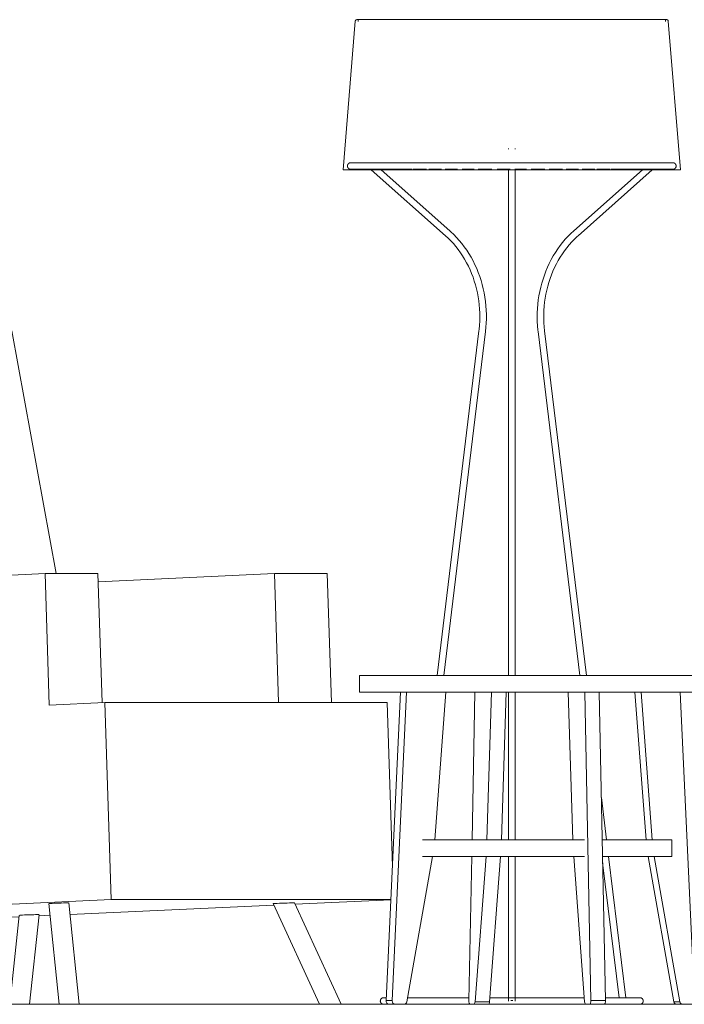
# Model space of a CAD drawing. Header units: centimetres. Extents: x -2830 to -1951, y -6 to 369.
# Tile 2 of 11: x -2587 to -2486, y 0 to 150. Entities that reach past the tile are written whole.
import ezdxf

# ---------------------------------------------------------------- set-up
doc = ezdxf.new("R2010")
doc.units = ezdxf.units.CM
for name, color, linetype, lineweight in [('AV_podkład_dwg-1', 30, 'Continuous', 18), ('AV_SYSTEM', 30, 'Continuous', 18), ('AV_SYSTEM-3', 5, 'Continuous', 18), ('Meble-1', 253, 'Continuous', 18), ('Oprawy oświetleniowe-1', 253, 'Continuous', 18), ('Ściany-2', 250, 'Continuous', 18)]:
    doc.layers.add(name, color=color, linetype=linetype, lineweight=lineweight)

# ---------------------------------------------------------------- blocks, each defined once
blk = doc.blocks.new('Armchair Plump - Armchair Plump-491428-Przekrój główny')
at = {"layer": 'Meble-1'}
for p, q in [((-2647.57, 98.2), (-2631.07, 102.43)), ((-2588.13, 102.43), (-2631.07, 102.43)), ((-2631.07, 102.43), (-2623.99, 63.63)), ((-2581.39, 65.5), (-2588.13, 102.43)), ((-2632.06, 13.23), (-2647.57, 98.2)), ((-2583.08, 65.5), (-2623.99, 63.63)), ((-2582.43, 45.51), (-2583.08, 65.5)), ((-2583.08, 65.5), (-2575.03, 65.5)), ((-2575.03, 65.5), (-2574.39, 45.88)), ((-2548.19, 65.5), (-2574.99, 64.28)), ((-2547.55, 45.9), (-2548.19, 65.5)), ((-2548.19, 65.5), (-2540.14, 65.5)), ((-2540.14, 65.5), (-2539.5, 45.9)), ((-2574, 45.9), (-2582.43, 45.51)), ((-2573.03, 15.92), (-2574, 45.9)), ((-2574, 45.9), (-2531.06, 45.9)), ((-2530.25, 20.96), (-2531.06, 45.9)), ((-2632.06, 13.23), (-2573.03, 15.92)), ((-2582.48, 15.31), (-2580.92, 0)), ((-2577.9, 0), (-2579.48, 15.41)), ((-2579.31, 13.68), (-2548.28, 15.09)), ((-2573.03, 15.92), (-2530.48, 15.92)), ((-2548.38, 15.31), (-2541.34, 0)), ((-2548.35, 15.31), (-2548.38, 15.3)), ((-2538.04, 0), (-2545.13, 15.41)), ((-2545.05, 15.24), (-2530.49, 15.9)), ((-2622.04, 13.52), (-2628.32, 0)), ((-2625.01, 0), (-2618.69, 13.63)), ((-2622.01, 13.53), (-2622.04, 13.52)), ((-2587.03, 13.53), (-2588.45, 0)), ((-2585.43, 0), (-2584, 13.63)), ((-2584.03, 13.46), (-2582.29, 13.54)), ((-2622.18, 13.23), (-2632.06, 13.23)), ((-2589.12, 13.23), (-2618.88, 13.23)), ((-2589.12, 13.23), (-2587.04, 13.32)), ((-2628.31, 0), (-2628.28, 0)), ((-2541.34, 0), (-2541.31, 0))]:
    blk.add_line(p, q, dxfattribs=at)
at = {"layer": 'Meble-1', "flags": 128}
for points in [[(-2580.63, 15.4), (-2580.99, 15.39), (-2581.34, 15.38), (-2581.68, 15.36), (-2581.98, 15.35), (-2582.22, 15.34), (-2582.39, 15.32), (-2582.47, 15.31), (-2582.47, 15.3)], [(-2579.49, 15.4), (-2579.49, 15.41), (-2579.58, 15.42), (-2579.75, 15.42), (-2579.99, 15.42), (-2580.29, 15.41), (-2580.63, 15.4)], [(-2545.13, 15.41), (-2545.13, 15.41), (-2545.2, 15.42), (-2545.36, 15.42), (-2545.6, 15.42), (-2545.9, 15.41), (-2546.26, 15.4), (-2546.64, 15.39), (-2547.04, 15.38), (-2547.41, 15.37), (-2547.75, 15.35), (-2548.03, 15.34), (-2548.23, 15.32), (-2548.35, 15.31)], [(-2618.69, 13.63), (-2618.69, 13.63), (-2618.75, 13.64), (-2618.91, 13.64), (-2619.15, 13.64), (-2619.46, 13.63), (-2619.83, 13.62), (-2620.22, 13.61), (-2620.63, 13.6), (-2621.02, 13.58), (-2621.37, 13.57), (-2621.66, 13.55), (-2621.88, 13.54), (-2622.01, 13.53)], [(-2585.15, 13.62), (-2585.51, 13.61), (-2585.88, 13.6), (-2586.22, 13.59), (-2586.52, 13.57), (-2586.76, 13.56), (-2586.93, 13.54), (-2587.02, 13.53), (-2587.02, 13.52)], [(-2584.02, 13.63), (-2584.01, 13.63), (-2584.1, 13.64), (-2584.27, 13.64), (-2584.51, 13.64), (-2584.81, 13.63), (-2585.15, 13.62)], [(-2628.28, 0), (-2628.16, 0), (-2627.95, 0), (-2627.66, 0), (-2627.31, 0), (-2626.93, 0), (-2626.53, 0), (-2626.14, 0), (-2625.78, 0), (-2625.47, 0), (-2625.23, 0), (-2625.08, 0), (-2625.01, 0), (-2625.01, 0)], [(-2588.44, 0), (-2588.44, 0), (-2588.35, 0), (-2588.18, 0), (-2587.94, 0), (-2587.64, 0), (-2587.3, 0), (-2586.94, 0), (-2586.58, 0)], [(-2586.58, 0), (-2586.24, 0), (-2585.94, 0), (-2585.7, 0), (-2585.53, 0), (-2585.44, 0), (-2585.44, 0)], [(-2541.31, 0), (-2541.18, 0), (-2540.97, 0), (-2540.68, 0), (-2540.34, 0), (-2539.96, 0), (-2539.56, 0), (-2539.17, 0), (-2538.81, 0), (-2538.5, 0), (-2538.26, 0), (-2538.1, 0), (-2538.04, 0), (-2538.04, 0)], [(-2580.91, 0), (-2580.91, 0), (-2580.82, 0), (-2580.65, 0), (-2580.41, 0), (-2580.11, 0), (-2579.77, 0), (-2579.41, 0), (-2579.05, 0)], [(-2579.05, 0), (-2578.71, 0), (-2578.41, 0), (-2578.17, 0), (-2578, 0), (-2577.91, 0), (-2577.91, 0)]]:
    blk.add_lwpolyline(points, dxfattribs=at)
blk = doc.blocks.new('Lighting_Floor-mounting_Orsjo-Belysning_Aria-Floor-Lamp - Black-873016-Przekrój główny')
at = {"layer": 'Oprawy oświetleniowe-1'}
for p, q in [((-2535.88, 149.53), (-2537.73, 126.93)), ((-2535.47, 149.76), (-2535.47, 149.47)), ((-2535.08, 149.76), (-2535.47, 149.76)), ((-2535.08, 149.76), (-2535.32, 149.76)), ((-2534.34, 149.76), (-2534.53, 149.76)), ((-2534.34, 149.76), (-2534.53, 149.76)), ((-2488.96, 149.76), (-2489.07, 149.76)), ((-2488.96, 149.76), (-2489.07, 149.76)), ((-2488.83, 149.76), (-2488.87, 149.76)), ((-2488.69, 149.76), (-2488.87, 149.76)), ((-2488.69, 149.47), (-2488.69, 149.76)), ((-2486.43, 126.93), (-2488.27, 149.53)), ((-2512.58, 130.15), (-2512.58, 130.08)), ((-2511.58, 130.08), (-2511.58, 130.15)), ((-2512.08, 126.93), (-2537.73, 126.93)), ((-2533.45, 126.93), (-2522.17, 116.9)), ((-2521.51, 117.65), (-2531.95, 126.93)), ((-2512.58, 126), (-2512.58, 117.28)), ((-2486.43, 126.93), (-2512.08, 126.93)), ((-2511.58, 117.28), (-2511.58, 126)), ((-2492.21, 126.93), (-2502.65, 117.65)), ((-2501.98, 116.9), (-2490.7, 126.93)), ((-2517.07, 102.43), (-2523.45, 50)), ((-2522.44, 50), (-2516.08, 102.31)), ((-2512.58, 102.37), (-2512.58, 50)), ((-2511.58, 50), (-2511.58, 102.37)), ((-2508.08, 102.31), (-2501.71, 50)), ((-2500.71, 50), (-2507.08, 102.43)), ((-2512.58, 47.5), (-2512.58, 25)), ((-2511.58, 25), (-2511.58, 47.5)), ((-2497.67, 25), (-2498.45, 31.47)), ((-2512.58, 22.5), (-2512.58, 0.49)), ((-2511.58, 0.49), (-2511.58, 22.5)), ((-2494.75, 1), (-2497.36, 22.5)), ((-2498.26, 21.58), (-2495.75, 0.99))]:
    blk.add_line(p, q, dxfattribs=at)
at = {"layer": 'Oprawy oświetleniowe-1', "flags": 128}
for points in [[(-2535.88, 149.53), (-2535.88, 149.54), (-2535.88, 149.55), (-2535.88, 149.56), (-2535.88, 149.57), (-2535.87, 149.58), (-2535.87, 149.59), (-2535.87, 149.6), (-2535.86, 149.61), (-2535.86, 149.62), (-2535.85, 149.62), (-2535.85, 149.63), (-2535.84, 149.64), (-2535.84, 149.65), (-2535.83, 149.66), (-2535.83, 149.66), (-2535.82, 149.67), (-2535.81, 149.68), (-2535.81, 149.69), (-2535.8, 149.69), (-2535.79, 149.7), (-2535.79, 149.71), (-2535.78, 149.71), (-2535.77, 149.72), (-2535.76, 149.72), (-2535.75, 149.73), (-2535.74, 149.73), (-2535.74, 149.73), (-2535.73, 149.74), (-2535.72, 149.74), (-2535.71, 149.74), (-2535.7, 149.75), (-2535.69, 149.75), (-2535.68, 149.75), (-2535.67, 149.75), (-2535.66, 149.75), (-2535.65, 149.75), (-2535.64, 149.76), (-2535.64, 149.76)], [(-2535.64, 149.76), (-2535.62, 149.76), (-2535.56, 149.76), (-2535.47, 149.76), (-2535.37, 149.76)], [(-2512.08, 149.76), (-2513.02, 149.76), (-2513.96, 149.76), (-2514.9, 149.76), (-2515.83, 149.76), (-2516.76, 149.76), (-2517.68, 149.76), (-2518.59, 149.76), (-2519.49, 149.76), (-2520.38, 149.76), (-2521.25, 149.76), (-2522.11, 149.76), (-2522.96, 149.76), (-2523.78, 149.76), (-2524.59, 149.76), (-2525.38, 149.76), (-2526.15, 149.76), (-2526.89, 149.76), (-2527.61, 149.76), (-2528.31, 149.76), (-2528.98, 149.76), (-2529.62, 149.76), (-2530.24, 149.76), (-2530.82, 149.76), (-2531.38, 149.76), (-2531.9, 149.76), (-2532.4, 149.76), (-2532.86, 149.76), (-2533.28, 149.76), (-2533.68, 149.76), (-2534.04, 149.76), (-2534.36, 149.76), (-2534.65, 149.76), (-2534.9, 149.76), (-2535.12, 149.76), (-2535.3, 149.76), (-2535.44, 149.76), (-2535.54, 149.76), (-2535.61, 149.76), (-2535.64, 149.76), (-2535.64, 149.76)], [(-2488.51, 149.76), (-2488.53, 149.76), (-2488.59, 149.76), (-2488.68, 149.76), (-2488.82, 149.76), (-2488.98, 149.76), (-2489.19, 149.76), (-2489.43, 149.76), (-2489.71, 149.76), (-2490.03, 149.76), (-2490.37, 149.76), (-2490.76, 149.76), (-2491.18, 149.76), (-2491.63, 149.76), (-2492.11, 149.76), (-2492.63, 149.76), (-2493.18, 149.76), (-2493.76, 149.76), (-2494.36, 149.76), (-2495, 149.76), (-2495.66, 149.76), (-2496.35, 149.76), (-2497.06, 149.76), (-2497.8, 149.76), (-2498.56, 149.76), (-2499.35, 149.76), (-2500.15, 149.76), (-2500.97, 149.76), (-2501.81, 149.76), (-2502.67, 149.76), (-2503.54, 149.76), (-2504.42, 149.76), (-2505.32, 149.76), (-2506.23, 149.76), (-2507.15, 149.76), (-2508.07, 149.76), (-2509, 149.76), (-2509.94, 149.76), (-2510.88, 149.76), (-2511.82, 149.76), (-2512.08, 149.76)], [(-2488.76, 149.76), (-2488.72, 149.76), (-2488.61, 149.76), (-2488.55, 149.76), (-2488.52, 149.76), (-2488.51, 149.76)], [(-2488.51, 149.76), (-2488.5, 149.75), (-2488.5, 149.75), (-2488.49, 149.75), (-2488.48, 149.75), (-2488.47, 149.75), (-2488.46, 149.75), (-2488.45, 149.75), (-2488.44, 149.74), (-2488.43, 149.74), (-2488.42, 149.74), (-2488.41, 149.73), (-2488.4, 149.73), (-2488.39, 149.72), (-2488.38, 149.72), (-2488.38, 149.71), (-2488.37, 149.71), (-2488.36, 149.7), (-2488.35, 149.69), (-2488.35, 149.69), (-2488.34, 149.68), (-2488.33, 149.67), (-2488.33, 149.67), (-2488.32, 149.66), (-2488.31, 149.65), (-2488.31, 149.64), (-2488.3, 149.63), (-2488.3, 149.63), (-2488.29, 149.62), (-2488.29, 149.61), (-2488.29, 149.6), (-2488.28, 149.59), (-2488.28, 149.58), (-2488.28, 149.57), (-2488.28, 149.56), (-2488.27, 149.55), (-2488.27, 149.54), (-2488.27, 149.53), (-2488.27, 149.53)], [(-2537.08, 127.5), (-2537.08, 127.52), (-2537.08, 127.54), (-2537.07, 127.56), (-2537.07, 127.58), (-2537.07, 127.6), (-2537.06, 127.62), (-2537.06, 127.64), (-2537.05, 127.66), (-2537.05, 127.68), (-2537.04, 127.69), (-2537.03, 127.71), (-2537.02, 127.73), (-2537.01, 127.75), (-2537, 127.76), (-2536.99, 127.78), (-2536.98, 127.8), (-2536.97, 127.81), (-2536.95, 127.83), (-2536.94, 127.84), (-2536.93, 127.86), (-2536.91, 127.87), (-2536.9, 127.88), (-2536.88, 127.9), (-2536.87, 127.91), (-2536.85, 127.92), (-2536.83, 127.93), (-2536.81, 127.94), (-2536.8, 127.95), (-2536.78, 127.96), (-2536.76, 127.97), (-2536.74, 127.97), (-2536.72, 127.98), (-2536.7, 127.98), (-2536.68, 127.99), (-2536.66, 127.99), (-2536.64, 127.99), (-2536.62, 128), (-2536.6, 128), (-2536.58, 128), (-2536.58, 128)], [(-2536.58, 127), (-2536.6, 127), (-2536.62, 127), (-2536.64, 127), (-2536.66, 127.01), (-2536.68, 127.01), (-2536.7, 127.01), (-2536.72, 127.02), (-2536.74, 127.02), (-2536.75, 127.03), (-2536.77, 127.04), (-2536.79, 127.05), (-2536.81, 127.06), (-2536.83, 127.07), (-2536.84, 127.08), (-2536.86, 127.09), (-2536.88, 127.1), (-2536.89, 127.11), (-2536.91, 127.12), (-2536.92, 127.14), (-2536.94, 127.15), (-2536.95, 127.17), (-2536.96, 127.18), (-2536.98, 127.2), (-2536.99, 127.21), (-2537, 127.23), (-2537.01, 127.25), (-2537.02, 127.26), (-2537.03, 127.28), (-2537.04, 127.3), (-2537.04, 127.32), (-2537.05, 127.34), (-2537.06, 127.36), (-2537.06, 127.37), (-2537.07, 127.39), (-2537.07, 127.41), (-2537.07, 127.43), (-2537.08, 127.45), (-2537.08, 127.47), (-2537.08, 127.49), (-2537.08, 127.5)], [(-2536.58, 128), (-2536.56, 128), (-2536.5, 128), (-2536.4, 128)], [(-2512.08, 128), (-2513.06, 128), (-2514.03, 128), (-2515.01, 128), (-2515.98, 128), (-2516.94, 128), (-2517.9, 128), (-2518.85, 128), (-2519.78, 128), (-2520.71, 128), (-2521.62, 128), (-2522.51, 128), (-2523.39, 128), (-2524.25, 128), (-2525.09, 128), (-2525.91, 128), (-2526.71, 128), (-2527.48, 128), (-2528.23, 128), (-2528.96, 128), (-2529.65, 128), (-2530.32, 128), (-2530.96, 128), (-2531.57, 128), (-2532.15, 128), (-2532.69, 128), (-2533.21, 128), (-2533.69, 128), (-2534.13, 128), (-2534.54, 128), (-2534.91, 128), (-2535.25, 128), (-2535.55, 128), (-2535.81, 128), (-2536.04, 128), (-2536.22, 128), (-2536.37, 128), (-2536.48, 128), (-2536.55, 128), (-2536.58, 128), (-2536.58, 128)], [(-2487.57, 128), (-2487.59, 128), (-2487.65, 128), (-2487.75, 128), (-2487.89, 128), (-2488.06, 128), (-2488.28, 128), (-2488.53, 128), (-2488.82, 128), (-2489.14, 128), (-2489.51, 128), (-2489.91, 128), (-2490.34, 128), (-2490.81, 128), (-2491.32, 128), (-2491.85, 128), (-2492.42, 128), (-2493.02, 128), (-2493.66, 128), (-2494.32, 128), (-2495.01, 128), (-2495.72, 128), (-2496.46, 128), (-2497.23, 128), (-2498.02, 128), (-2498.84, 128), (-2499.67, 128), (-2500.53, 128), (-2501.4, 128), (-2502.29, 128), (-2503.2, 128), (-2504.12, 128), (-2505.05, 128), (-2506, 128), (-2506.95, 128), (-2507.91, 128), (-2508.88, 128), (-2509.85, 128), (-2510.83, 128), (-2511.81, 128), (-2512.08, 128)], [(-2487.73, 128), (-2487.67, 128), (-2487.61, 128), (-2487.58, 128), (-2487.57, 128)], [(-2487.57, 128), (-2487.55, 128), (-2487.53, 128), (-2487.51, 128), (-2487.49, 127.99), (-2487.47, 127.99), (-2487.46, 127.98), (-2487.44, 127.98), (-2487.42, 127.97), (-2487.4, 127.97), (-2487.38, 127.96), (-2487.36, 127.95), (-2487.34, 127.94), (-2487.33, 127.93), (-2487.31, 127.92), (-2487.29, 127.91), (-2487.28, 127.9), (-2487.26, 127.89), (-2487.24, 127.87), (-2487.23, 127.86), (-2487.22, 127.85), (-2487.2, 127.83), (-2487.19, 127.82), (-2487.18, 127.8), (-2487.16, 127.79), (-2487.15, 127.77), (-2487.14, 127.75), (-2487.13, 127.73), (-2487.12, 127.72), (-2487.12, 127.7), (-2487.11, 127.68), (-2487.1, 127.66), (-2487.1, 127.64), (-2487.09, 127.62), (-2487.09, 127.6), (-2487.08, 127.58), (-2487.08, 127.56), (-2487.08, 127.54), (-2487.07, 127.52), (-2487.07, 127.5), (-2487.07, 127.5)], [(-2487.07, 127.5), (-2487.07, 127.48), (-2487.08, 127.46), (-2487.08, 127.44), (-2487.08, 127.42), (-2487.08, 127.4), (-2487.09, 127.38), (-2487.09, 127.36), (-2487.1, 127.34), (-2487.11, 127.32), (-2487.11, 127.3), (-2487.12, 127.29), (-2487.13, 127.27), (-2487.14, 127.25), (-2487.15, 127.23), (-2487.16, 127.22), (-2487.17, 127.2), (-2487.19, 127.18), (-2487.2, 127.17), (-2487.21, 127.15), (-2487.23, 127.14), (-2487.24, 127.13), (-2487.26, 127.11), (-2487.27, 127.1), (-2487.29, 127.09), (-2487.3, 127.08), (-2487.32, 127.07), (-2487.34, 127.06), (-2487.36, 127.05), (-2487.37, 127.04), (-2487.39, 127.03), (-2487.41, 127.03), (-2487.43, 127.02), (-2487.45, 127.01), (-2487.47, 127.01), (-2487.49, 127.01), (-2487.51, 127), (-2487.53, 127), (-2487.55, 127), (-2487.57, 127), (-2487.57, 127)], [(-2536.58, 127), (-2536.56, 127), (-2536.5, 127), (-2536.4, 127), (-2536.27, 127), (-2536.09, 127), (-2535.88, 127), (-2535.62, 127), (-2535.33, 127), (-2535.01, 127), (-2534.64, 127), (-2534.24, 127), (-2533.81, 127), (-2533.34, 127), (-2532.84, 127), (-2532.3, 127), (-2531.73, 127), (-2531.13, 127), (-2530.5, 127), (-2529.84, 127), (-2529.15, 127), (-2528.43, 127), (-2527.69, 127), (-2527.22, 127)], [(-2536.43, 127), (-2536.48, 127), (-2536.55, 127), (-2536.58, 127), (-2536.58, 127)], [(-2527.09, 127), (-2526.92, 127), (-2526.13, 127), (-2525.31, 127), (-2525.07, 127)], [(-2524.71, 127), (-2524.48, 127), (-2523.62, 127), (-2522.75, 127)], [(-2522.21, 127), (-2521.86, 127), (-2520.95, 127), (-2520.34, 127)], [(-2519.62, 127), (-2519.1, 127), (-2518.16, 127), (-2517.81, 127)], [(-2517.2, 127), (-2516.24, 127), (-2515.27, 127), (-2515.14, 127)], [(-2514.3, 127), (-2513.32, 127), (-2512.34, 127)], [(-2512.58, 126.93), (-2512.58, 126.9), (-2512.58, 126.82), (-2512.58, 126.73), (-2512.58, 126.65), (-2512.58, 126.57), (-2512.58, 126.5), (-2512.58, 126.42), (-2512.58, 126.35), (-2512.58, 126.28), (-2512.58, 126.21), (-2512.58, 126.14), (-2512.58, 126.08), (-2512.58, 126.02), (-2512.58, 126)], [(-2511.61, 127), (-2511.1, 127), (-2510.12, 127), (-2509.83, 127)], [(-2511.58, 126), (-2511.58, 126.06), (-2511.58, 126.12), (-2511.58, 126.18), (-2511.58, 126.25), (-2511.58, 126.32), (-2511.58, 126.39), (-2511.58, 126.47), (-2511.58, 126.54), (-2511.58, 126.62), (-2511.58, 126.7), (-2511.58, 126.79), (-2511.58, 126.87), (-2511.58, 126.93)], [(-2509.14, 127), (-2508.17, 127), (-2507.21, 127), (-2507.03, 127)], [(-2506.39, 127), (-2506.25, 127), (-2505.3, 127), (-2504.37, 127)], [(-2503.8, 127), (-2503.44, 127), (-2502.53, 127), (-2501.94, 127)], [(-2501.39, 127), (-2500.76, 127), (-2499.9, 127), (-2499.46, 127)], [(-2499.13, 127), (-2499.06, 127), (-2498.24, 127), (-2497.44, 127), (-2497.09, 127)], [(-2496.94, 127), (-2496.67, 127), (-2495.92, 127), (-2495.2, 127), (-2494.5, 127), (-2493.83, 127), (-2493.19, 127), (-2492.58, 127), (-2492, 127), (-2491.46, 127), (-2490.95, 127), (-2490.47, 127), (-2490.02, 127), (-2489.61, 127), (-2489.24, 127), (-2488.9, 127), (-2488.6, 127), (-2488.34, 127), (-2488.12, 127), (-2487.93, 127), (-2487.78, 127), (-2487.67, 127), (-2487.61, 127), (-2487.58, 127), (-2487.57, 127)], [(-2487.57, 127), (-2487.59, 127), (-2487.65, 127), (-2487.75, 127)], [(-2522.17, 116.9), (-2521.75, 116.52), (-2521.35, 116.11), (-2520.96, 115.69), (-2520.59, 115.24), (-2520.23, 114.78), (-2519.88, 114.31), (-2519.56, 113.82), (-2519.25, 113.31), (-2518.95, 112.79), (-2518.68, 112.25), (-2518.43, 111.71), (-2518.19, 111.15), (-2517.97, 110.58), (-2517.78, 110), (-2517.6, 109.42), (-2517.44, 108.82), (-2517.31, 108.22), (-2517.19, 107.61), (-2517.1, 107), (-2517.03, 106.38), (-2516.97, 105.76), (-2516.95, 105.14), (-2516.94, 104.52), (-2516.95, 103.89), (-2516.99, 103.27), (-2517.04, 102.65), (-2517.07, 102.43)], [(-2516.08, 102.31), (-2516.01, 102.97), (-2515.96, 103.62), (-2515.94, 104.28), (-2515.94, 104.94), (-2515.96, 105.59), (-2516.01, 106.25), (-2516.08, 106.9), (-2516.17, 107.55), (-2516.28, 108.19), (-2516.42, 108.83), (-2516.57, 109.46), (-2516.75, 110.09), (-2516.96, 110.71), (-2517.18, 111.31), (-2517.42, 111.91), (-2517.68, 112.49), (-2517.97, 113.06), (-2518.27, 113.62), (-2518.59, 114.17), (-2518.94, 114.69), (-2519.3, 115.21), (-2519.67, 115.7), (-2520.07, 116.18), (-2520.48, 116.64), (-2520.91, 117.09), (-2521.35, 117.51), (-2521.51, 117.65)], [(-2512.58, 102.37), (-2512.58, 103.01), (-2512.58, 103.65), (-2512.58, 104.29), (-2512.58, 104.93), (-2512.58, 105.57), (-2512.58, 106.2), (-2512.58, 106.84), (-2512.58, 107.47), (-2512.58, 108.1), (-2512.58, 108.72), (-2512.58, 109.34), (-2512.58, 109.94), (-2512.58, 110.54), (-2512.58, 111.13), (-2512.58, 111.71), (-2512.58, 112.28), (-2512.58, 112.83), (-2512.58, 113.37), (-2512.58, 113.9), (-2512.58, 114.42), (-2512.58, 114.91), (-2512.58, 115.39), (-2512.58, 115.86), (-2512.58, 116.3), (-2512.58, 116.73), (-2512.58, 117.14), (-2512.58, 117.28)], [(-2511.58, 117.28), (-2511.58, 116.88), (-2511.58, 116.46), (-2511.58, 116.02), (-2511.58, 115.56), (-2511.58, 115.08), (-2511.58, 114.59), (-2511.58, 114.09), (-2511.58, 113.56), (-2511.58, 113.03), (-2511.58, 112.47), (-2511.58, 111.91), (-2511.58, 111.34), (-2511.58, 110.75), (-2511.58, 110.16), (-2511.58, 109.55), (-2511.58, 108.94), (-2511.58, 108.32), (-2511.58, 107.69), (-2511.58, 107.06), (-2511.58, 106.43), (-2511.58, 105.79), (-2511.58, 105.15), (-2511.58, 104.51), (-2511.58, 103.87), (-2511.58, 103.23), (-2511.58, 102.6), (-2511.58, 102.37)], [(-2502.65, 117.65), (-2503.09, 117.24), (-2503.53, 116.8), (-2503.94, 116.35), (-2504.34, 115.88), (-2504.73, 115.39), (-2505.09, 114.88), (-2505.44, 114.35), (-2505.77, 113.82), (-2506.08, 113.26), (-2506.37, 112.69), (-2506.64, 112.11), (-2506.89, 111.52), (-2507.12, 110.92), (-2507.33, 110.31), (-2507.52, 109.69), (-2507.68, 109.06), (-2507.83, 108.42), (-2507.95, 107.78), (-2508.05, 107.13), (-2508.12, 106.48), (-2508.18, 105.82), (-2508.21, 105.17), (-2508.22, 104.51), (-2508.2, 103.85), (-2508.16, 103.2), (-2508.1, 102.54), (-2508.08, 102.31)], [(-2507.08, 102.43), (-2507.15, 103.05), (-2507.19, 103.67), (-2507.21, 104.3), (-2507.21, 104.92), (-2507.19, 105.54), (-2507.15, 106.16), (-2507.08, 106.78), (-2507, 107.39), (-2506.89, 108), (-2506.76, 108.61), (-2506.61, 109.21), (-2506.44, 109.8), (-2506.25, 110.38), (-2506.04, 110.95), (-2505.81, 111.51), (-2505.56, 112.06), (-2505.3, 112.6), (-2505.01, 113.13), (-2504.71, 113.64), (-2504.39, 114.14), (-2504.05, 114.62), (-2503.7, 115.08), (-2503.33, 115.53), (-2502.94, 115.96), (-2502.54, 116.38), (-2502.13, 116.77), (-2501.98, 116.9)], [(-2532.08, 0.5), (-2532.08, 0.52), (-2532.07, 0.54), (-2532.07, 0.56), (-2532.07, 0.58), (-2532.07, 0.6), (-2532.06, 0.62), (-2532.06, 0.64), (-2532.05, 0.66), (-2532.04, 0.68), (-2532.04, 0.69), (-2532.03, 0.71), (-2532.02, 0.73), (-2532.01, 0.75), (-2532, 0.77), (-2531.99, 0.78), (-2531.98, 0.8), (-2531.97, 0.81), (-2531.95, 0.83), (-2531.94, 0.84), (-2531.92, 0.86), (-2531.91, 0.87), (-2531.89, 0.89), (-2531.88, 0.9), (-2531.86, 0.91), (-2531.85, 0.92), (-2531.83, 0.93), (-2531.81, 0.94), (-2531.79, 0.95), (-2531.78, 0.96), (-2531.76, 0.97), (-2531.74, 0.97), (-2531.72, 0.98), (-2531.7, 0.98), (-2531.68, 0.99), (-2531.66, 0.99), (-2531.64, 1), (-2531.62, 1), (-2531.6, 1), (-2531.58, 1), (-2531.58, 1)], [(-2531.58, 0), (-2531.6, 0), (-2531.62, 0), (-2531.64, 0), (-2531.66, 0.01), (-2531.68, 0.01), (-2531.7, 0.01), (-2531.71, 0.02), (-2531.73, 0.03), (-2531.75, 0.03), (-2531.77, 0.04), (-2531.79, 0.05), (-2531.81, 0.06), (-2531.82, 0.07), (-2531.84, 0.08), (-2531.86, 0.09), (-2531.87, 0.1), (-2531.89, 0.11), (-2531.91, 0.12), (-2531.92, 0.14), (-2531.94, 0.15), (-2531.95, 0.17), (-2531.96, 0.18), (-2531.97, 0.2), (-2531.99, 0.21), (-2532, 0.23), (-2532.01, 0.25), (-2532.02, 0.26), (-2532.03, 0.28), (-2532.03, 0.3), (-2532.04, 0.32), (-2532.05, 0.34), (-2532.06, 0.36), (-2532.06, 0.38), (-2532.07, 0.4), (-2532.07, 0.42), (-2532.07, 0.43), (-2532.07, 0.45), (-2532.08, 0.47), (-2532.08, 0.49), (-2532.08, 0.5)], [(-2531.58, 1), (-2531.56, 1), (-2531.51, 1), (-2531.44, 1), (-2531.33, 1), (-2531.19, 1)], [(-2531.18, 1), (-2531.29, 1), (-2531.41, 1), (-2531.5, 1), (-2531.55, 1), (-2531.58, 1), (-2531.58, 1)], [(-2531.58, 0), (-2531.56, 0), (-2531.51, 0), (-2531.44, 0), (-2531.33, 0), (-2531.19, 0), (-2531.02, 0), (-2530.82, 0), (-2530.72, 0)], [(-2530.72, 0), (-2530.76, 0), (-2530.97, 0), (-2531.14, 0), (-2531.29, 0), (-2531.41, 0), (-2531.5, 0), (-2531.55, 0), (-2531.58, 0), (-2531.58, 0)], [(-2528.48, 0), (-2528.17, 0), (-2527.72, 0), (-2527.24, 0), (-2526.74, 0), (-2526.21, 0), (-2525.66, 0), (-2525.09, 0), (-2524.5, 0), (-2523.89, 0), (-2523.26, 0), (-2522.61, 0), (-2521.95, 0), (-2521.27, 0), (-2520.57, 0), (-2519.86, 0), (-2519.14, 0), (-2518.41, 0)], [(-2518.4, 0), (-2518.95, 0), (-2519.67, 0), (-2520.38, 0), (-2521.08, 0), (-2521.77, 0), (-2522.43, 0), (-2523.09, 0), (-2523.72, 0), (-2524.34, 0), (-2524.93, 0), (-2525.51, 0), (-2526.06, 0), (-2526.6, 0), (-2527.11, 0), (-2527.59, 0), (-2528.05, 0), (-2528.48, 0)], [(-2527.92, 1), (-2527.72, 1), (-2527.24, 1), (-2526.74, 1), (-2526.21, 1), (-2525.66, 1), (-2525.09, 1), (-2524.5, 1), (-2523.89, 1), (-2523.26, 1), (-2522.61, 1), (-2521.95, 1), (-2521.27, 1), (-2520.57, 1), (-2519.86, 1), (-2519.14, 1), (-2518.59, 1)], [(-2518.59, 1), (-2518.95, 1), (-2519.67, 1), (-2520.38, 1), (-2521.08, 1), (-2521.77, 1), (-2522.43, 1), (-2523.09, 1), (-2523.72, 1), (-2524.34, 1), (-2524.93, 1), (-2525.51, 1), (-2526.06, 1), (-2526.6, 1), (-2527.11, 1), (-2527.59, 1), (-2527.92, 1)], [(-2515.64, 0), (-2515.39, 0), (-2514.62, 0), (-2513.84, 0), (-2513.07, 0), (-2512.29, 0), (-2512.08, 0)], [(-2512.08, 0), (-2512.86, 0), (-2513.63, 0), (-2514.41, 0), (-2515.18, 0), (-2515.64, 0)], [(-2512.08, 1), (-2512.86, 1), (-2513.63, 1), (-2514.41, 1), (-2515.18, 1), (-2515.4, 1)], [(-2515.39, 1), (-2514.62, 1), (-2513.84, 1), (-2513.07, 1), (-2512.58, 1)], [(-2501.04, 1), (-2501.54, 1), (-2502.2, 1), (-2502.89, 1), (-2503.58, 1), (-2504.29, 1), (-2505.01, 1), (-2505.74, 1), (-2506.49, 1), (-2507.24, 1), (-2508, 1), (-2508.76, 1), (-2509.53, 1), (-2510.31, 1), (-2511.09, 1), (-2511.87, 1), (-2512.08, 1)], [(-2500.81, 0), (-2500.89, 0), (-2501.54, 0), (-2502.2, 0), (-2502.89, 0), (-2503.58, 0), (-2504.29, 0), (-2505.01, 0), (-2505.74, 0), (-2506.49, 0), (-2507.24, 0), (-2508, 0), (-2508.76, 0), (-2509.53, 0), (-2510.31, 0), (-2511.09, 0), (-2511.87, 0), (-2512.08, 0)], [(-2512.08, 0), (-2511.3, 0), (-2510.52, 0), (-2509.74, 0), (-2508.97, 0), (-2508.2, 0), (-2507.44, 0), (-2506.69, 0), (-2505.94, 0), (-2505.21, 0), (-2504.48, 0), (-2503.77, 0), (-2503.07, 0), (-2502.39, 0), (-2501.72, 0), (-2501.07, 0), (-2500.81, 0)], [(-2511.58, 1), (-2511.3, 1), (-2510.52, 1), (-2509.74, 1), (-2508.97, 1), (-2508.2, 1), (-2507.44, 1), (-2506.69, 1), (-2505.94, 1), (-2505.21, 1), (-2504.48, 1), (-2503.77, 1), (-2503.07, 1), (-2502.39, 1), (-2501.72, 1), (-2501.07, 1)], [(-2492.58, 0), (-2492.59, 0), (-2492.64, 0), (-2492.72, 0), (-2492.83, 0), (-2492.96, 0), (-2493.14, 0), (-2493.34, 0), (-2493.57, 0), (-2493.83, 0), (-2494.12, 0), (-2494.43, 0), (-2494.78, 0), (-2495.15, 0), (-2495.55, 0), (-2495.98, 0), (-2496.44, 0), (-2496.91, 0), (-2497.42, 0), (-2497.94, 0), (-2498.04, 0)], [(-2498.04, 0), (-2497.56, 0), (-2497.05, 0), (-2496.56, 0), (-2496.1, 0), (-2495.67, 0), (-2495.26, 0), (-2494.88, 0), (-2494.52, 0), (-2494.2, 0), (-2493.9, 0), (-2493.63, 0), (-2493.39, 0), (-2493.19, 0), (-2493.01, 0), (-2492.86, 0), (-2492.74, 0), (-2492.66, 0), (-2492.6, 0), (-2492.58, 0), (-2492.58, 0)], [(-2492.58, 1), (-2492.59, 1), (-2492.64, 1), (-2492.72, 1), (-2492.83, 1), (-2492.96, 1), (-2493.14, 1), (-2493.34, 1), (-2493.57, 1), (-2493.83, 1), (-2494.12, 1), (-2494.43, 1), (-2494.78, 1), (-2495.15, 1), (-2495.55, 1), (-2495.98, 1), (-2496.44, 1), (-2496.91, 1), (-2497.42, 1), (-2497.85, 1)], [(-2497.85, 1), (-2497.56, 1), (-2497.05, 1), (-2496.56, 1), (-2496.1, 1), (-2495.67, 1), (-2495.26, 1), (-2494.88, 1), (-2494.52, 1), (-2494.2, 1), (-2493.9, 1), (-2493.63, 1), (-2493.39, 1), (-2493.19, 1), (-2493.01, 1), (-2492.86, 1), (-2492.74, 1), (-2492.66, 1), (-2492.6, 1), (-2492.58, 1), (-2492.58, 1)], [(-2492.58, 1), (-2492.56, 1), (-2492.54, 1), (-2492.52, 1), (-2492.5, 0.99), (-2492.48, 0.99), (-2492.46, 0.99), (-2492.44, 0.98), (-2492.42, 0.97), (-2492.4, 0.97), (-2492.38, 0.96), (-2492.36, 0.95), (-2492.35, 0.94), (-2492.33, 0.93), (-2492.31, 0.92), (-2492.29, 0.91), (-2492.28, 0.9), (-2492.26, 0.89), (-2492.25, 0.88), (-2492.23, 0.86), (-2492.22, 0.85), (-2492.2, 0.83), (-2492.19, 0.82), (-2492.18, 0.8), (-2492.17, 0.79), (-2492.16, 0.77), (-2492.15, 0.75), (-2492.14, 0.74), (-2492.13, 0.72), (-2492.12, 0.7), (-2492.11, 0.68), (-2492.1, 0.66), (-2492.1, 0.64), (-2492.09, 0.62), (-2492.09, 0.6), (-2492.08, 0.58), (-2492.08, 0.57), (-2492.08, 0.55), (-2492.08, 0.53), (-2492.08, 0.51), (-2492.08, 0.5)], [(-2492.08, 0.5), (-2492.08, 0.48), (-2492.08, 0.46), (-2492.08, 0.44), (-2492.08, 0.42), (-2492.09, 0.4), (-2492.09, 0.38), (-2492.1, 0.36), (-2492.1, 0.34), (-2492.11, 0.32), (-2492.12, 0.31), (-2492.12, 0.29), (-2492.13, 0.27), (-2492.14, 0.25), (-2492.15, 0.23), (-2492.16, 0.22), (-2492.18, 0.2), (-2492.19, 0.19), (-2492.2, 0.17), (-2492.21, 0.16), (-2492.23, 0.14), (-2492.24, 0.13), (-2492.26, 0.11), (-2492.27, 0.1), (-2492.29, 0.09), (-2492.31, 0.08), (-2492.32, 0.07), (-2492.34, 0.06), (-2492.36, 0.05), (-2492.38, 0.04), (-2492.4, 0.03), (-2492.41, 0.03), (-2492.43, 0.02), (-2492.45, 0.02), (-2492.47, 0.01), (-2492.49, 0.01), (-2492.51, 0), (-2492.53, 0), (-2492.55, 0), (-2492.57, 0), (-2492.58, 0)]]:
    blk.add_lwpolyline(points, dxfattribs=at)
at = {"layer": 'Oprawy oświetleniowe-1'}
for major_axis, start_param, end_param in [((-0.5, 0), 4.712389, 5.039131), ((0.5, 0), 1.244054, 1.570796)]:
    blk.add_ellipse((-2512.08, 0.49), major_axis=major_axis, ratio=0.139091, start_param=start_param, end_param=end_param, dxfattribs=at)
blk = doc.blocks.new('350238_Oak Coffee table HOLLY Dia 800x500 - 350238_Oak Coffee table HOLLY Dia 800x500 2-887561-Przekrój główny')
at = {"layer": 'Meble-1'}
for p, q in [((-2535.24, 50), (-2535.24, 47.5)), ((-2533.05, 50), (-2535.24, 50)), ((-2480.24, 50), (-2533.05, 50)), ((-2480.24, 47.5), (-2480.24, 50)), ((-2535.24, 47.5), (-2533.05, 47.5)), ((-2533.05, 47.5), (-2480.24, 47.5)), ((-2531.2, 0.6), (-2529.02, 47.5)), ((-2528.08, 47.5), (-2530.26, 0.6)), ((-2523.81, 25), (-2522.12, 47.5)), ((-2517.68, 47.5), (-2518.12, 25)), ((-2515.86, 25), (-2515.15, 47.5)), ((-2512.94, 47.5), (-2513.66, 25)), ((-2503.51, 47.5), (-2502.79, 25)), ((-2500.05, 0.6), (-2500.98, 47.5)), ((-2498.77, 47.5), (-2497.84, 0.6)), ((-2491.66, 25), (-2493.36, 47.5)), ((-2492.42, 47.5), (-2490.73, 25)), ((-2484.28, 0.6), (-2486.46, 47.5)), ((-2501.04, 25), (-2525.65, 25)), ((-2487.74, 25), (-2498.31, 25)), ((-2487.74, 22.5), (-2487.74, 25)), ((-2528.03, 0.4), (-2524.13, 22.5)), ((-2525.65, 22.5), (-2501.04, 22.5)), ((-2518.17, 22.5), (-2518.6, 0.6)), ((-2517.65, 0.4), (-2516, 22.5)), ((-2513.79, 22.5), (-2515.45, 0.4)), ((-2502.66, 22.5), (-2501, 0.4)), ((-2498.26, 22.5), (-2487.74, 22.5)), ((-2487.45, 0.4), (-2491.35, 22.5)), ((-2490.41, 22.5), (-2486.51, 0.4)), ((-2531.2, 0.6), (-2530.26, 0.6)), ((-2517.65, 0.4), (-2515.45, 0.4)), ((-2500.05, 0.6), (-2497.84, 0.6)), ((-2487.45, 0.4), (-2486.51, 0.4)), ((-2530.72, 0), (-2529.79, 0)), ((-2529.79, 0), (-2528.48, 0)), ((-2518.4, 0), (-2517.85, 0)), ((-2517.85, 0), (-2515.64, 0)), ((-2500.81, 0), (-2500.25, 0)), ((-2500.25, 0), (-2498.04, 0)), ((-2487, 0), (-2486.06, 0)), ((-2486.06, 0), (-2484.75, 0))]:
    blk.add_line(p, q, dxfattribs=at)
for centre, major_axis, ratio, start_param, end_param in [((-2530.72, 0.52), (0, 0.521), 0.920505, 1.424973, 3.141593), ((-2529.79, 0.52), (0, 0.521), 0.920505, 1.424973, 3.141593), ((-2528.48, 0.5), (0, 0.5), 0.920505, 3.141593, 4.507551), ((-2518.4, 0.52), (0, 0.521), 0.390731, 1.424973, 3.141593), ((-2517.85, 0.5), (0, 0.5), 0.390731, 3.141593, 4.507551), ((-2515.64, 0.5), (0, 0.5), 0.390731, 3.141593, 4.507551), ((-2500.81, 0.5), (0, 0.5), 0.390731, 1.775635, 3.141593), ((-2500.25, 0.52), (0, 0.521), 0.390731, 3.141593, 4.858213), ((-2498.04, 0.52), (0, 0.521), 0.390731, 3.141593, 4.858213), ((-2487, 0.5), (0, 0.5), 0.920505, 1.775635, 3.141593), ((-2486.06, 0.5), (0, 0.5), 0.920505, 1.775635, 3.141593), ((-2484.75, 0.52), (0, 0.521), 0.920505, 3.141593, 4.858213)]:
    blk.add_ellipse(centre, major_axis=major_axis, ratio=ratio, start_param=start_param, end_param=end_param, dxfattribs=at)
blk = doc.blocks.new('AV_podkład_dwg-948794-Przekrój główny')
at = {"layer": 'AV_SYSTEM'}
for p, q in [((-2559.57, 0), (-2559.83, 0)), ((-2559.56, 0), (-2559.63, 0)), ((-2504.98, 0), (-2500.81, 0)), ((-2500.81, 0), (-2504.98, 0)), ((-2498.04, 0), (-2492.2, 0)), ((-2492.2, 0), (-2498.04, 0)), ((-2490.56, 0), (-2487, 0)), ((-2487, 0), (-2490.56, 0))]:
    blk.add_line(p, q, dxfattribs=at)
at = {"layer": 'AV_SYSTEM-3'}
for p, q in [((-2541.36, 0), (-2555.57, 0)), ((-2530.72, 0), (-2538.04, 0)), ((-2518.4, 0), (-2528.48, 0)), ((-2507.36, 0), (-2515.64, 0))]:
    blk.add_line(p, q, dxfattribs=at)

msp = doc.modelspace()

# ---------------------------------------------------------------- linework, layer by layer
at = {"layer": 'Ściany-2'}
for p, q in [((-2585.44, 0), (-2580.91, 0)), ((-2577.91, 0), (-2541.36, 0)), ((-2538.04, 0), (-2530.72, 0)), ((-2528.48, 0), (-2526.13, 0)), ((-2524.01, 0), (-2522.98, 0)), ((-2515.64, 0), (-2505.99, 0)), ((-2501.17, 0), (-2500.81, 0)), ((-2498.02, 0), (-2495.53, 0)), ((-2493.43, 0), (-2487, 0))]:
    msp.add_line(p, q, dxfattribs=at)

# ---------------------------------------------------------------- block references
at = {"layer": 'AV_podkład_dwg-1'}
msp.add_blockref('AV_podkład_dwg-948794-Przekrój główny', (0, 0), dxfattribs=at)
at = {"layer": 'Meble-1'}
for name in ['Armchair Plump - Armchair Plump-491428-Przekrój główny', '350238_Oak Coffee table HOLLY Dia 800x500 - 350238_Oak Coffee table HOLLY Dia 800x500 2-887561-Przekrój główny']:
    msp.add_blockref(name, (0, 0), dxfattribs=at)
at = {"layer": 'Oprawy oświetleniowe-1'}
msp.add_blockref('Lighting_Floor-mounting_Orsjo-Belysning_Aria-Floor-Lamp - Black-873016-Przekrój główny', (0, 0), dxfattribs=at)

doc.saveas('drawing.dxf')
